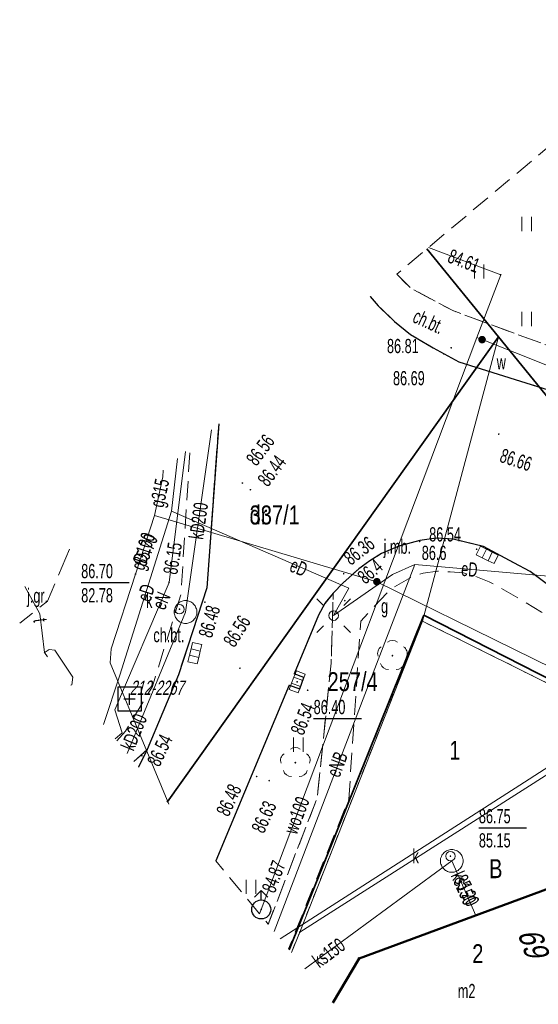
# Model space of a CAD drawing. Header units: metres. Extents: x 7504240 to 7504745, y 5782869 to 5783359.
# Tile 25 of 93: x 7504240 to 7504268, y 5783065 to 5783117. Entities that reach past the tile are written whole.
import ezdxf
from ezdxf.enums import TextEntityAlignment as Align

# ---------------------------------------------------------------- set-up
doc = ezdxf.new("R2010")
doc.units = ezdxf.units.M
doc.header["$MEASUREMENT"] = 0
for name, pattern in [('1.0_0.5', [1.5, 1, -0.5]), ('1.5_0.5', [2, 1.5, -0.5]), ('219-500', [0]), ('egug-500', [1, 0.5, -0.5]), ('l219_500', [0]), ('l32_500', [0])]:
    doc.linetypes.add(name, pattern=pattern)
doc.layers.get('0').update_dxf_attribs({"color": 2, "linetype": 'CONTINUOUS', "lineweight": 5})
for name, color, linetype in [('203-punkt graniczny', 7, 'CONTINUOUS'), ('210-oznaczenie konturu użytku gruntowego', 7, 'CONTINUOUS'), ('211-numer działki ewidencyjnej', 7, 'CONTINUOUS'), ('216-obręb ewidencyjny', 7, 'CONTINUOUS'), ('218-kontur użytku gruntowego', 7, 'CONTINUOUS'), ('219-działka ewidencyjna', 7, 'CONTINUOUS'), ('312-budynek ewidencyjny', 7, 'CONTINUOUS'), ('312-oznaczenie budynku ewidencyjnego-Atr117', 7, 'CONTINUOUS'), ('Adres nieruchomości (na budynku)', 7, 'CONTINUOUS'), ('chodnik', 7, 'CONTINUOUS'), ('chodnik-Atr17', 7, 'CONTINUOUS'), ('drzewo liściaste', 7, 'CONTINUOUS'), ('hydrant', 7, 'CONTINUOUS'), ('jezdnia', 7, 'CONTINUOUS'), ('jezdnia-Atr17', 7, 'CONTINUOUS'), ('komora podziemna', 7, 'CONTINUOUS'), ('kratka ściekowa', 7, 'CONTINUOUS'), ('krawężnik', 7, 'CONTINUOUS'), ('latarnia', 7, 'CONTINUOUS'), ('ogrodzenie trwałe', 7, 'CONTINUOUS'), ('pikieta sztuczna', 7, 'CONTINUOUS'), ('pikieta sztuczna-Atr2', 7, 'CONTINUOUS'), ('przewód elektroenergetyczny podziemny', 7, 'CONTINUOUS'), ('przewód elektroenergetyczny podziemny-Atr1', 7, 'CONTINUOUS'), ('przewód gazowy', 7, 'CONTINUOUS'), ('przewód gazowy-Atr1', 7, 'CONTINUOUS'), ('przewód kanalizacyjny', 7, 'CONTINUOUS'), ('przewód kanalizacyjny-Atr1', 7, 'CONTINUOUS'), ('przewód telekomunikacyjny podziemny', 7, 'CONTINUOUS'), ('przewód telekomunikacyjny podziemny-Atr1', 7, 'CONTINUOUS'), ('przewód wodociągowy', 7, 'CONTINUOUS'), ('przewód wodociągowy-Atr1', 7, 'CONTINUOUS'), ('Punkt budynku', 7, 'CONTINUOUS'), ('rzędna', 7, 'CONTINUOUS'), ('rzędna-Atr2', 7, 'CONTINUOUS'), ('rzędna-Atr3', 7, 'CONTINUOUS'), ('Szczegółowa osnowa geodezyjna pozioma', 7, 'CONTINUOUS'), ('Szczegółowa osnowa geodezyjna pozioma-Atr103', 7, 'CONTINUOUS'), ('trawnik', 7, 'CONTINUOUS'), ('właz do komory lub kanału - okrągły', 7, 'CONTINUOUS'), ('właz do komory lub kanału - okrągły-Atr17', 7, 'CONTINUOUS'), ('zasuwa lub zawór', 7, 'CONTINUOUS'), ('zasuwa lub zawór-Atr17', 7, 'CONTINUOUS')]:
    doc.layers.add(name, color=color, linetype=linetype)
doc.styles.get("Standard").update_dxf_attribs({"font": 'Working1250', "width": 0.75})
doc.linetypes.add('902-500', pattern='A,3.75,0,[1,ksztalty.shx,S=0.5,R=0,X=0,Y=0],3.75', length=7.5)

# ---------------------------------------------------------------- blocks, each defined once
blk = doc.blocks.new('PW01')
at = {"linetype": 'Continuous', "lineweight": 13}
h = blk.add_hatch(color=0, dxfattribs=at)
edge = h.paths.add_edge_path()
edge.add_arc((0, 0), 0.045, 0, 360)
blk = doc.blocks.new('US22')
at = {"color": 0, "linetype": 'Continuous', "lineweight": 13}
blk.add_circle((0, 0), 0.25, dxfattribs=at)
blk = doc.blocks.new('US05')
at = {"color": 0, "linetype": 'Continuous', "lineweight": 13}
for p, q in [((-0.525, -0.25), (-0.525, 0.25)), ((-0.525, 0.25), (-0.175, 0.25)), ((-0.175, -0.25), (-0.175, 0.25)), ((-0.175, 0.25), (0.175, 0.25)), ((0.175, -0.25), (0.175, 0.25)), ((0.175, 0.25), (0.525, 0.25)), ((0.525, -0.25), (0.525, 0.25)), ((-0.525, -0.25), (-0.175, -0.25)), ((-0.175, -0.25), (0.175, -0.25)), ((0.175, -0.25), (0.525, -0.25))]:
    blk.add_line(p, q, dxfattribs=at)
blk = doc.blocks.new('SUWH')
at = {"color": 0, "linetype": 'Continuous'}
for p in [(-0.354, 0.646), (0, 0.5), (0.354, 0.646)]:
    blk.add_line(p, (0, 1), dxfattribs=at)
blk.add_circle((0, 0), 0.5, dxfattribs=at)
blk = doc.blocks.new('OP021')
at = {"linetype": 'Continuous', "lineweight": 13}
h = blk.add_hatch(color=0, dxfattribs=at)
edge = h.paths.add_edge_path()
edge.add_arc((0, 0), 0.05, 0, 360)
at = {"color": 0, "linetype": 'Continuous', "lineweight": 13}
for centre, start, end in [((0, 0.4), 49.272, 130.728), ((-0.38, 0.124), 121.308, 202.548), ((0.38, 0.124), 337.452, 58.692), ((-0.235, -0.324), 193.221, 274.871), ((0.235, -0.324), 265.129, 346.779)]:
    blk.add_arc(centre, 0.4, start, end, dxfattribs=at)
blk = doc.blocks.new('SM01')
at = {"color": 0, "linetype": 'Continuous', "lineweight": 13}
for p, q in [((-0.53, 0.531), (-0.883, 0.884)), ((0.531, 0.531), (0.884, 0.884)), ((-0.53, -0.53), (-0.883, -0.883)), ((0.531, -0.53), (0.884, -0.883))]:
    blk.add_line(p, q, dxfattribs=at)
blk.add_circle((0, 0), 0.25, dxfattribs=at)
blk = doc.blocks.new('US25')
at = {"linetype": 'Continuous', "lineweight": 0}
h = blk.add_hatch(color=0, dxfattribs=at)
edge = h.paths.add_edge_path()
edge.add_arc((0, 0), 0.2, 0, 360)
blk = doc.blocks.new('TU04')
at = {"color": 0, "linetype": 'Continuous', "lineweight": 13}
for p, q in [((0, 0), (0, 0.75)), ((0.5, 0), (0.5, 0.75))]:
    blk.add_line(p, q, dxfattribs=at)
blk = doc.blocks.new('203')
at = {"linetype": 'Continuous', "lineweight": 0}
h = blk.add_hatch(color=0, dxfattribs=at)
edge = h.paths.add_edge_path()
edge.add_arc((0, 0), 0.045, 0, 360)
blk = doc.blocks.new('PUNKTBUD')
at = {"color": 0}
blk.add_circle((0, 0), 0.045, dxfattribs=at)
blk = doc.blocks.new('OSSP')
at = {"color": 0}
for p, q in [((-0.626, 0.625), (-0.626, -0.625)), ((-0.626, 0.625), (-0.626, -0.625)), ((0.624, 0.625), (-0.626, 0.625)), ((0.624, 0.625), (-0.626, 0.625)), ((0.624, -0.625), (0.624, 0.625)), ((0.624, -0.625), (0.624, 0.625)), ((0.3, 0), (-0.3, 0)), ((0.3, 0), (-0.3, 0)), ((0, -0.3), (0, 0.3)), ((0, -0.3), (0, 0.3)), ((-0.626, -0.625), (0.624, -0.625)), ((-0.626, -0.625), (0.624, -0.625))]:
    blk.add_line(p, q, dxfattribs=at)

msp = doc.modelspace()

# ---------------------------------------------------------------- linework, layer by layer
at = {"layer": '216-obręb ewidencyjny', "color": 7, "linetype": 'l32_500', "lineweight": 35, "flags": 128}
for points in [[(7504265.67, 5783100.07), (7504261.899, 5783104.704)], [(7504265.67, 5783100.07), (7504248.205, 5783075.543)], [(7504275.74, 5783087.7), (7504265.67, 5783100.07)]]:
    msp.add_lwpolyline(points, dxfattribs=at)
at = {"layer": '218-kontur użytku gruntowego', "color": 3, "linetype": 'egug-500', "lineweight": 18, "flags": 128}
for points in [[(7504261.899, 5783104.704), (7504265.67, 5783100.07)], [(7504248.205, 5783075.543), (7504265.67, 5783100.07)], [(7504265.67, 5783100.07), (7504275.74, 5783087.7)], [(7504255.19, 5783068.68), (7504261.66, 5783085.08)], [(7504261.66, 5783085.08), (7504272.5, 5783079.71)], [(7504254.752, 5783067.613), (7504255.19, 5783068.68)]]:
    msp.add_lwpolyline(points, dxfattribs=at)
at = {"layer": '219-działka ewidencyjna', "color": 7, "linetype": 'l219_500', "lineweight": 18, "flags": 128}
for points in [[(7504265.67, 5783100.07), (7504261.899, 5783104.704)], [(7504265.67, 5783100.07), (7504248.205, 5783075.543)], [(7504275.74, 5783087.7), (7504265.67, 5783100.07)]]:
    msp.add_lwpolyline(points, dxfattribs=at)
at = {"layer": '219-działka ewidencyjna', "color": 7, "linetype": '219-500', "lineweight": 18, "flags": 128}
for points in [[(7504261.899, 5783104.704), (7504265.67, 5783100.07)], [(7504248.205, 5783075.543), (7504265.67, 5783100.07)], [(7504265.67, 5783100.07), (7504261.66, 5783085.08)], [(7504265.67, 5783100.07), (7504275.74, 5783087.7)], [(7504255.19, 5783068.68), (7504261.66, 5783085.08)], [(7504272.5, 5783079.71), (7504261.66, 5783085.08)], [(7504255.19, 5783068.68), (7504272.5, 5783079.71)], [(7504255.19, 5783068.68), (7504254.752, 5783067.613)]]:
    msp.add_lwpolyline(points, dxfattribs=at)
at = {"layer": '312-budynek ewidencyjny', "color": 7, "linetype": 'Continuous', "lineweight": 50, "flags": 128}
for points in [[(7504268.36, 5783071), (7504258.33, 5783067.3)], [(7504258.33, 5783067.3), (7504256.946, 5783064.955)]]:
    msp.add_lwpolyline(points, dxfattribs=at)
at = {"layer": 'chodnik', "color": 7, "linetype": '1.0_0.5', "lineweight": 18, "flags": 128}
for points in [[(7504260.31, 5783103.37), (7504261.05, 5783102.63), (7504263.26, 5783101.45), (7504269.82, 5783099.04), (7504272.59, 5783099.32), (7504274.23, 5783101.26), (7504274.5, 5783101.56), (7504275.89, 5783104.31), (7504276.66, 5783105.71), (7504276.87, 5783106.25), (7504275.53, 5783107.11), (7504274.18, 5783107.99), (7504281.76, 5783112.74), (7504282.92, 5783111.06)], [(7504282.92, 5783111.06), (7504282.13, 5783110.28), (7504277.84, 5783106.22), (7504277.42, 5783105.45), (7504277.28, 5783105.04), (7504275.72, 5783099.88), (7504274.89, 5783097.18), (7504274.7, 5783096.77), (7504274.19, 5783096.13), (7504273.4, 5783095.77), (7504273.07, 5783095.78), (7504271.27, 5783096.34), (7504263.58, 5783098.75), (7504262.23, 5783099.48), (7504261.03, 5783100.2), (7504260.19, 5783100.87), (7504259.32, 5783101.71), (7504258.91, 5783102.195)], [(7504250.919, 5783095.488), (7504250.3, 5783086.83), (7504248.79, 5783082.25), (7504247.15, 5783078.31), (7504246.446, 5783077.674)], [(7504245.544, 5783078.768), (7504246, 5783079.28), (7504247.42, 5783081.64), (7504248.93, 5783086.48), (7504249.41, 5783094.222)], [(7504253.528, 5783069.096), (7504256.11, 5783075.75), (7504256.85, 5783082.87), (7504256.96, 5783086.56), (7504257.46, 5783087.08), (7504258.31, 5783087.84), (7504258.89, 5783088.26), (7504259.51, 5783088.65), (7504260.42, 5783089.03), (7504261.52, 5783089.34), (7504262.39, 5783089.46), (7504263.28, 5783089.41), (7504264.89, 5783089.01), (7504266.48, 5783088.16), (7504267.35, 5783087.7), (7504269.08, 5783086.4), (7504270.85, 5783085.15), (7504272.03, 5783083.99), (7504273.59, 5783081.67), (7504274.5, 5783079.66), (7504272.68, 5783079.94)], [(7504272.68, 5783079.94), (7504272.19, 5783081.39), (7504271.42, 5783082.61), (7504270.57, 5783083.56), (7504269.95, 5783084.04), (7504269.38, 5783084.5), (7504267.95, 5783085.56), (7504266.77, 5783086.26), (7504265.96, 5783086.73), (7504265.18, 5783087.16), (7504264.48, 5783087.43), (7504263.83, 5783087.62), (7504263.13, 5783087.68), (7504262.45, 5783087.72), (7504261.7, 5783087.61), (7504261.13, 5783087.43), (7504259.96, 5783086.75), (7504258.41, 5783085.08), (7504257.78, 5783075.69), (7504254.596, 5783067.802)], [(7504246.446, 5783077.674), (7504247.15, 5783078.31), (7504246.69, 5783077.379)]]:
    msp.add_lwpolyline(points, dxfattribs=at)
at = {"layer": 'jezdnia', "color": 7, "linetype": '1.5_0.5', "lineweight": 18, "flags": 128}
for points in [[(7504258.91, 5783102.195), (7504259.32, 5783101.71), (7504260.19, 5783100.87), (7504261.03, 5783100.2), (7504262.23, 5783099.48), (7504263.58, 5783098.75), (7504271.27, 5783096.34), (7504273.07, 5783095.78), (7504273.4, 5783095.77), (7504279.31, 5783093.59), (7504279.17, 5783092.79), (7504278.85, 5783090.82), (7504278.64, 5783087.72), (7504278.81, 5783086.08), (7504282.18, 5783066.33), (7504283.44, 5783058.97), (7504284.42, 5783053.22), (7504284.91, 5783049.94), (7504285.49, 5783046.49), (7504285.84, 5783044.92), (7504286.31, 5783043.45), (7504286.85, 5783042.21), (7504287.36, 5783041.25), (7504289.58, 5783038.5), (7504293.54, 5783034.48), (7504295.7, 5783032.45), (7504300.71, 5783028.28), (7504305.95, 5783024.59), (7504308.28, 5783023.17), (7504310.62, 5783021.96), (7504313.43, 5783020.91), (7504340.95, 5783013.8), (7504343.87, 5783015), (7504366.83, 5783009.82), (7504368.46, 5783007.35), (7504380.09, 5783004.41), (7504392.58, 5783000.89), (7504409.71, 5782996.44), (7504418.79, 5782994.61), (7504427.67, 5782993.29), (7504438.12, 5782992.39), (7504446.48, 5782991.94), (7504453.86, 5782991.9), (7504457.37, 5782992.02), (7504461.74, 5782992.36), (7504466.89, 5782992.96), (7504475.17, 5782994.75), (7504481.39, 5782996.44), (7504489.89, 5782999.25), (7504498.82, 5783002.54), (7504509.98, 5783007.34), (7504522.54, 5783013.35), (7504529.26, 5783016.68), (7504538.28, 5783021.08), (7504546.06, 5783024.95), (7504563.03, 5783033.15), (7504576.07, 5783039.52), (7504582.27, 5783042.49), (7504590.59, 5783046.56), (7504598.34, 5783050.34), (7504604.14, 5783053.16), (7504612.18, 5783057.1), (7504619.41, 5783060.65), (7504623.25, 5783062.68), (7504628.55, 5783065.83), (7504632.69, 5783068.5), (7504637.19, 5783071.66), (7504640.42, 5783074.18), (7504646.93, 5783079.7), (7504651.35, 5783083.5), (7504656.24, 5783087.72), (7504659.96, 5783091.18), (7504663.58, 5783094.96), (7504668.61, 5783100.21), (7504672.24, 5783104.28), (7504673.98, 5783106.47), (7504676.16, 5783109.22), (7504677.92, 5783111.69), (7504683.21, 5783119.6), (7504692.97, 5783134.06), (7504697.28, 5783140.66), (7504703.94, 5783137.76), (7504702.01, 5783134.84), (7504700.11, 5783131.95), (7504682.52, 5783107.61), (7504681.53, 5783107.36), (7504680.83, 5783106.66), (7504679.47, 5783104.87), (7504671.52, 5783096.13), (7504667.4, 5783091.62), (7504665.49, 5783089.55), (7504663.61, 5783087.67), (7504662.46, 5783086.44), (7504660.96, 5783085.08), (7504658.9, 5783083.2), (7504656.05, 5783080.53), (7504654.45, 5783079), (7504652.94, 5783077.72), (7504651.64, 5783076.47), (7504650.36, 5783075.37), (7504648.75, 5783073.98), (7504646.46, 5783072.13), (7504645.81, 5783071.59), (7504644.26, 5783070.33), (7504641.19, 5783067.95), (7504637.74, 5783065.38), (7504634.35, 5783062.98), (7504630.46, 5783060.56), (7504628.13, 5783059.2), (7504623.19, 5783056.57), (7504609.99, 5783050.25), (7504604.6, 5783047.61), (7504591.25, 5783041.21), (7504585.49, 5783038.44), (7504574.11, 5783032.73), (7504572.98, 5783032.14), (7504571.83, 5783031.12), (7504570.86, 5783029.98), (7504570.06, 5783028.28), (7504569.86, 5783026.77), (7504569.7, 5783024.89), (7504570.78, 5783021.85), (7504573.24, 5783017.15), (7504573.89, 5783016.17), (7504582.776, 5783007.938)], [(7504246.69, 5783077.379), (7504247.15, 5783078.31), (7504248.79, 5783082.25), (7504250.3, 5783086.83), (7504250.919, 5783095.488)], [(7504577.831, 5783003.782), (7504558.98, 5783020.81), (7504558.19, 5783021.34), (7504557.01, 5783021.88), (7504555.95, 5783022.12), (7504554.68, 5783022.21), (7504552.44, 5783021.93), (7504550.87, 5783021.47), (7504550.03, 5783021.13), (7504542.66, 5783017.53), (7504537.48, 5783015.03), (7504523.13, 5783008.03), (7504517.19, 5783005.17), (7504514.08, 5783003.77), (7504502.02, 5782998.51), (7504488.87, 5782993.68), (7504484.23, 5782992.16), (7504480.8, 5782991.1), (7504476.85, 5782990.02), (7504473.94, 5782989.24), (7504470.36, 5782988.44), (7504467.43, 5782987.96), (7504464.96, 5782987.62), (7504462.36, 5782987.31), (7504458.59, 5782987.02), (7504449.03, 5782986.88), (7504442.13, 5782987.04), (7504437.74, 5782987.41), (7504430.56, 5782987.86), (7504427.73, 5782988.13), (7504424.96, 5782988.52), (7504413.65, 5782990.36), (7504405.37, 5782992.35), (7504396.6, 5782994.48), (7504380.09, 5782998.65), (7504378.7, 5782997.69), (7504375.03, 5782998.38), (7504374.88, 5783000.07), (7504368.43, 5783001.67), (7504353.45, 5783005.46), (7504353.03, 5783003.8), (7504350.27, 5783004.56), (7504350.7, 5783006.22), (7504338.73, 5783009.18), (7504327.02, 5783012.16), (7504317.39, 5783014.53), (7504311.06, 5783016.11), (7504310.08, 5783016.41), (7504309.45, 5783016.6), (7504308.89, 5783016.86), (7504307.34, 5783017.55), (7504306.48, 5783018.06), (7504305, 5783018.95), (7504300.2, 5783022.51), (7504296.41, 5783025.45), (7504290.27, 5783030.5), (7504289.3, 5783031.28), (7504288.43, 5783032.11), (7504287.13, 5783033.44), (7504286.42, 5783034.2), (7504285.74, 5783034.91), (7504285.14, 5783035.65), (7504284.47, 5783036.52), (7504283.9, 5783037.33), (7504282.84, 5783038.99), (7504282.4, 5783039.77), (7504281.96, 5783040.59), (7504281.75, 5783041.13), (7504281.47, 5783041.8), (7504281.28, 5783042.41), (7504281.2, 5783042.89), (7504280.37, 5783047.58), (7504276.97, 5783066.63), (7504274.5, 5783079.66), (7504273.59, 5783081.67), (7504272.03, 5783083.99), (7504270.85, 5783085.15), (7504269.08, 5783086.4), (7504267.35, 5783087.7), (7504266.48, 5783088.16), (7504264.89, 5783089.01), (7504263.28, 5783089.41), (7504262.39, 5783089.46), (7504261.52, 5783089.34), (7504260.42, 5783089.03), (7504259.51, 5783088.65), (7504258.89, 5783088.26), (7504258.31, 5783087.84), (7504257.46, 5783087.08), (7504256.96, 5783086.56), (7504256.52, 5783086.01), (7504256.18, 5783085.39), (7504254.9, 5783082.31), (7504255.4, 5783082.11), (7504255.2, 5783081.51), (7504254.64, 5783081.7), (7504250.768, 5783072.44)], [(7504243.049, 5783088.883), (7504241.89, 5783086.14), (7504240.423, 5783084.97)]]:
    msp.add_lwpolyline(points, dxfattribs=at)
at = {"layer": 'komora podziemna', "color": 34, "linetype": 'Continuous', "lineweight": 18, "flags": 128}
for points in [[(7504249.77, 5783085.56), (7504249.77, 5783085.5), (7504249.76, 5783085.44), (7504249.74, 5783085.39), (7504249.72, 5783085.33), (7504249.7, 5783085.28), (7504249.67, 5783085.23), (7504249.63, 5783085.18), (7504249.59, 5783085.14), (7504249.55, 5783085.1), (7504249.5, 5783085.06), (7504249.45, 5783085.03), (7504249.4, 5783085.01), (7504249.34, 5783084.99), (7504249.29, 5783084.97), (7504249.23, 5783084.96), (7504249.17, 5783084.96), (7504249.11, 5783084.96), (7504249.05, 5783084.97), (7504249, 5783084.99), (7504248.94, 5783085.01), (7504248.89, 5783085.03), (7504248.84, 5783085.06), (7504248.79, 5783085.1), (7504248.75, 5783085.14), (7504248.71, 5783085.18), (7504248.67, 5783085.23), (7504248.64, 5783085.28), (7504248.62, 5783085.33), (7504248.6, 5783085.39), (7504248.58, 5783085.44), (7504248.57, 5783085.5), (7504248.57, 5783085.56), (7504248.57, 5783085.62), (7504248.58, 5783085.68), (7504248.6, 5783085.73), (7504248.62, 5783085.79), (7504248.64, 5783085.84), (7504248.67, 5783085.89), (7504248.71, 5783085.94), (7504248.75, 5783085.98), (7504248.79, 5783086.02), (7504248.84, 5783086.06), (7504248.89, 5783086.09), (7504248.94, 5783086.11), (7504249, 5783086.13), (7504249.05, 5783086.15), (7504249.11, 5783086.16), (7504249.17, 5783086.16), (7504249.23, 5783086.16), (7504249.29, 5783086.15), (7504249.34, 5783086.13), (7504249.4, 5783086.11), (7504249.45, 5783086.09), (7504249.5, 5783086.06), (7504249.55, 5783086.02), (7504249.59, 5783085.98), (7504249.63, 5783085.94), (7504249.67, 5783085.89), (7504249.7, 5783085.84), (7504249.72, 5783085.79), (7504249.74, 5783085.73), (7504249.76, 5783085.68), (7504249.77, 5783085.62)], [(7504263.81, 5783072.44), (7504263.81, 5783072.38), (7504263.8, 5783072.32), (7504263.78, 5783072.27), (7504263.76, 5783072.21), (7504263.74, 5783072.16), (7504263.71, 5783072.11), (7504263.67, 5783072.06), (7504263.63, 5783072.02), (7504263.59, 5783071.98), (7504263.54, 5783071.94), (7504263.49, 5783071.91), (7504263.44, 5783071.89), (7504263.38, 5783071.87), (7504263.33, 5783071.85), (7504263.27, 5783071.84), (7504263.21, 5783071.84), (7504263.15, 5783071.84), (7504263.09, 5783071.85), (7504263.04, 5783071.87), (7504262.98, 5783071.89), (7504262.93, 5783071.91), (7504262.88, 5783071.94), (7504262.83, 5783071.98), (7504262.79, 5783072.02), (7504262.75, 5783072.06), (7504262.71, 5783072.11), (7504262.68, 5783072.16), (7504262.66, 5783072.21), (7504262.64, 5783072.27), (7504262.62, 5783072.32), (7504262.61, 5783072.38), (7504262.61, 5783072.44), (7504262.61, 5783072.5), (7504262.62, 5783072.56), (7504262.64, 5783072.61), (7504262.66, 5783072.67), (7504262.68, 5783072.72), (7504262.71, 5783072.77), (7504262.75, 5783072.82), (7504262.79, 5783072.86), (7504262.83, 5783072.9), (7504262.88, 5783072.94), (7504262.93, 5783072.97), (7504262.98, 5783072.99), (7504263.04, 5783073.01), (7504263.09, 5783073.03), (7504263.15, 5783073.04), (7504263.21, 5783073.04), (7504263.27, 5783073.04), (7504263.33, 5783073.03), (7504263.38, 5783073.01), (7504263.44, 5783072.99), (7504263.49, 5783072.97), (7504263.54, 5783072.94), (7504263.59, 5783072.9), (7504263.63, 5783072.86), (7504263.67, 5783072.82), (7504263.71, 5783072.77), (7504263.74, 5783072.72), (7504263.76, 5783072.67), (7504263.78, 5783072.61), (7504263.8, 5783072.56), (7504263.81, 5783072.5)]]:
    msp.add_lwpolyline(points, close=True, dxfattribs=at)
at = {"layer": 'komora podziemna', "color": 30, "linetype": 'Continuous', "lineweight": 18, "flags": 128}
for points in [[(7504241.708, 5783083.414), (7504241.98, 5783083.59), (7504242.27, 5783083.55)], [(7504242.27, 5783083.55), (7504243.23, 5783082.13), (7504243.17, 5783081.73), (7504243.123, 5783081.701)]]:
    msp.add_lwpolyline(points, dxfattribs=at)
at = {"layer": 'krawężnik', "color": 7, "linetype": 'Continuous', "lineweight": 25, "flags": 128}
for points in [[(7504258.91, 5783102.195), (7504259.32, 5783101.71), (7504260.19, 5783100.87), (7504261.03, 5783100.2), (7504262.23, 5783099.48), (7504263.58, 5783098.75), (7504271.27, 5783096.34), (7504273.07, 5783095.78), (7504273.4, 5783095.77)], [(7504250.919, 5783095.488), (7504250.3, 5783086.83), (7504248.79, 5783082.25), (7504247.15, 5783078.31), (7504246.69, 5783077.379)], [(7504280.37, 5783047.58), (7504276.97, 5783066.63), (7504274.5, 5783079.66), (7504273.59, 5783081.67), (7504272.03, 5783083.99), (7504270.85, 5783085.15), (7504269.08, 5783086.4), (7504267.35, 5783087.7), (7504266.48, 5783088.16), (7504264.89, 5783089.01), (7504263.28, 5783089.41), (7504262.39, 5783089.46), (7504261.52, 5783089.34), (7504260.42, 5783089.03), (7504259.51, 5783088.65), (7504258.89, 5783088.26), (7504258.31, 5783087.84), (7504257.46, 5783087.08), (7504256.96, 5783086.56), (7504256.52, 5783086.01), (7504256.18, 5783085.39)], [(7504256.18, 5783085.39), (7504254.9, 5783082.31)], [(7504254.64, 5783081.7), (7504255.2, 5783081.51), (7504255.4, 5783082.11), (7504254.9, 5783082.31)], [(7504254.64, 5783081.7), (7504250.768, 5783072.44)]]:
    msp.add_lwpolyline(points, dxfattribs=at)
at = {"layer": 'ogrodzenie trwałe', "color": 7, "linetype": '902-500', "lineweight": 35, "flags": 128}
for points in [[(7504254.638, 5783067.752), (7504261.74, 5783085.39)], [(7504273.29, 5783077.88), (7504272.94, 5783079.68), (7504261.74, 5783085.39)]]:
    msp.add_lwpolyline(points, dxfattribs=at)
at = {"layer": 'przewód elektroenergetyczny podziemny', "color": 1, "linetype": 'Continuous', "lineweight": 18, "flags": 128}
for points in [[(7504245.461, 5783078.868), (7504245.82, 5783079.2), (7504245.44, 5783080.4), (7504248.3, 5783087.12), (7504249.168, 5783094.019)], [(7504244.836, 5783079.625), (7504245.71, 5783082.23), (7504248.43, 5783090.87), (7504248.739, 5783093.659)], [(7504256.98, 5783085.37), (7504257.78, 5783086.81), (7504248.43, 5783090.87)], [(7504253.839, 5783068.719), (7504258.63, 5783081.22), (7504261.27, 5783088.07)], [(7504270.39, 5783084.49), (7504268.7, 5783087.41), (7504261.27, 5783088.07), (7504260.08, 5783087.54), (7504256.98, 5783085.37)]]:
    msp.add_lwpolyline(points, dxfattribs=at)
at = {"layer": 'przewód gazowy', "color": 52, "linetype": 'Continuous', "lineweight": 18, "flags": 128}
for points in [[(7504247.994, 5783093.033), (7504247.98, 5783092.69), (7504247.54, 5783090.65)], [(7504248.296, 5783075.434), (7504245.2, 5783082.89), (7504245.25, 5783083.62), (7504246.53, 5783087.56), (7504247.54, 5783090.65), (7504259.26, 5783087.16)], [(7504275.92, 5783070.2), (7504273.7, 5783080.05), (7504259.26, 5783087.16)]]:
    msp.add_lwpolyline(points, dxfattribs=at)
at = {"layer": 'przewód kanalizacyjny', "color": 34, "linetype": 'Continuous', "lineweight": 18, "flags": 128}
for points in [[(7504249.17, 5783085.56), (7504250.545, 5783095.174)], [(7504295.93, 5783095.19), (7504266.8, 5783076.44), (7504254.164, 5783068.325)], [(7504246.094, 5783078.101), (7504249.17, 5783085.56)], [(7504263.21, 5783072.44), (7504255.466, 5783066.749)], [(7504264.48, 5783069.57), (7504263.21, 5783072.44)]]:
    msp.add_lwpolyline(points, dxfattribs=at)
at = {"layer": 'przewód telekomunikacyjny podziemny', "color": 30, "linetype": 'Continuous', "lineweight": 18, "flags": 128}
msp.add_lwpolyline([(7504241.888, 5783083.196), (7504241.74, 5783083.43), (7504241.48, 5783085.47), (7504240.699, 5783086.91)], dxfattribs=at)
at = {"layer": 'przewód wodociągowy', "color": 5, "linetype": 'Continuous', "lineweight": 18, "flags": 128}
for points in [[(7504253.072, 5783069.648), (7504253.16, 5783069.88), (7504264.53, 5783100.03), (7504265.79, 5783103.34), (7504261.986, 5783104.777)], [(7504264.53, 5783100.03), (7504264.81, 5783099.92), (7504278.59, 5783094.45), (7504278.57, 5783094), (7504278.1, 5783084.88), (7504286.23, 5783040.25), (7504287.3, 5783039.19), (7504287.51, 5783038.98), (7504293.48, 5783033.06), (7504307.98, 5783022), (7504317.4, 5783018.66), (7504327.14, 5783016.08), (7504327.63, 5783015.96), (7504330.31, 5783015.31), (7504332.31, 5783014.82), (7504347.98, 5783010.97), (7504376.93, 5783003.63), (7504377.4, 5783003.51)]]:
    msp.add_lwpolyline(points, dxfattribs=at)
at = {"layer": 'rzędna-Atr2', "color": 7, "flags": 128}
for points in [[(7504243.667, 5783087.112), (7504246.204, 5783087.112)], [(7504255.926, 5783079.944), (7504258.458, 5783079.944)], [(7504264.64, 5783074.19), (7504267.145, 5783074.19)]]:
    msp.add_lwpolyline(points, dxfattribs=at)
at = {"layer": 'trawnik', "color": 7, "linetype": '1.0_0.5', "lineweight": 18, "flags": 128}
for points in [[(7504274.18, 5783107.99), (7504275.53, 5783107.11), (7504276.87, 5783106.25), (7504276.66, 5783105.71), (7504275.89, 5783104.31), (7504274.5, 5783101.56), (7504274.23, 5783101.26), (7504272.59, 5783099.32), (7504269.82, 5783099.04), (7504263.26, 5783101.45), (7504261.05, 5783102.63), (7504260.31, 5783103.37), (7504269.66, 5783111.22)], [(7504256.85, 5783082.87), (7504256.11, 5783075.75), (7504253.53, 5783069.1), (7504250.77, 5783072.44), (7504254.64, 5783081.7), (7504255.2, 5783081.51), (7504255.4, 5783082.11), (7504254.9, 5783082.31), (7504256.18, 5783085.39), (7504256.52, 5783086.01), (7504256.96, 5783086.56)]]:
    msp.add_lwpolyline(points, close=True, dxfattribs=at)

# ---------------------------------------------------------------- block references
at = {"layer": '203-punkt graniczny', "color": 7, "linetype": 'Continuous', "lineweight": 18}
for p in [(7504265.67, 5783100.07), (7504261.66, 5783085.08), (7504255.19, 5783068.68)]:
    msp.add_blockref('203', p, dxfattribs=at)
at = {"layer": 'drzewo liściaste', "color": 94, "linetype": 'Continuous', "lineweight": 18}
for p in [(7504260.08, 5783083.26), (7504254.96, 5783077.62)]:
    msp.add_blockref('OP021', p, dxfattribs=at)
at = {"layer": 'hydrant', "color": 5, "linetype": 'Continuous', "lineweight": 18}
msp.add_blockref('SUWH', (7504253.16, 5783069.88), dxfattribs=at)
at = {"layer": 'kratka ściekowa', "color": 34, "linetype": 'Continuous', "lineweight": 18}
for p, rotation in [((7504265.08, 5783088.57), 333.432), ((7504249.66, 5783083.39), 76.462), ((7504255.06, 5783081.88), 69.099)]:
    msp.add_blockref('US05', p, dxfattribs=dict(at, rotation=rotation))
at = {"layer": 'latarnia', "color": 7, "linetype": 'Continuous', "lineweight": 18}
msp.add_blockref('SM01', (7504256.98, 5783085.37), dxfattribs=at)
at = {"layer": 'pikieta sztuczna', "color": 7, "linetype": 'Continuous', "lineweight": 13}
for p in [(7504263.18, 5783099.49), (7504262.79, 5783099.17), (7504265.69, 5783094.94), (7504252.17, 5783092.36), (7504252.59, 5783092.01), (7504261.52, 5783089.28), (7504264.52, 5783088.87), (7504257.51, 5783087.58), (7504250.19, 5783086.08), (7504257.57, 5783086.16), (7504252.04, 5783082.6), (7504255.61, 5783081.44), (7504246.87, 5783077.98), (7504252.92, 5783076.89), (7504253.58, 5783076.67)]:
    msp.add_blockref('PW01', p, dxfattribs=at)
at = {"layer": 'Punkt budynku', "color": 5, "linetype": 'Continuous', "lineweight": 18}
msp.add_blockref('PUNKTBUD', (7504258.33, 5783067.3), dxfattribs=at)
at = {"layer": 'rzędna', "color": 5, "linetype": 'Continuous', "lineweight": 18}
for p in [(7504265.79, 5783103.34), (7504253.16, 5783069.88)]:
    msp.add_blockref('PW01', p, dxfattribs=at)
at = {"layer": 'rzędna', "color": 52, "linetype": 'Continuous', "lineweight": 18}
msp.add_blockref('PW01', (7504246.53, 5783087.56), dxfattribs=at)
at = {"layer": 'rzędna', "color": 1, "linetype": 'Continuous', "lineweight": 18}
msp.add_blockref('PW01', (7504248.3, 5783087.12), dxfattribs=at)
at = {"layer": 'rzędna', "color": 34, "linetype": 'Continuous', "lineweight": 18}
for p in [(7504248.85, 5783085.71), (7504263.14, 5783072.69), (7504264.48, 5783069.57)]:
    msp.add_blockref('PW01', p, dxfattribs=at)
at = {"layer": 'rzędna', "color": 34, "linetype": 'Continuous', "lineweight": 18, "rotation": 69.099}
msp.add_blockref('PW01', (7504255.06, 5783081.88), dxfattribs=at)
at = {"layer": 'Szczegółowa osnowa geodezyjna pozioma', "color": 7, "linetype": 'Continuous', "lineweight": 18}
msp.add_blockref('OSSP', (7504246.22, 5783080.97), dxfattribs=at)
at = {"layer": 'trawnik', "color": 7, "linetype": 'Continuous', "lineweight": 18}
for p in [(7504266.909, 5783105.639), (7504264.409, 5783103.139), (7504266.909, 5783100.639), (7504254.869, 5783078.199), (7504252.369, 5783070.699)]:
    msp.add_blockref('TU04', p, dxfattribs=at)
at = {"layer": 'właz do komory lub kanału - okrągły', "color": 7, "linetype": 'Continuous', "lineweight": 18}
for p in [(7504248.85, 5783085.71), (7504263.14, 5783072.69)]:
    msp.add_blockref('US22', p, dxfattribs=at)
at = {"layer": 'zasuwa lub zawór', "color": 5, "linetype": 'Continuous', "lineweight": 18}
msp.add_blockref('US25', (7504264.81, 5783099.92), dxfattribs=at)
at = {"layer": 'zasuwa lub zawór', "color": 52, "linetype": 'Continuous', "lineweight": 18, "rotation": 71.13700000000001}
msp.add_blockref('US25', (7504259.26, 5783087.16), dxfattribs=at)

# ---------------------------------------------------------------- texts
at = {"layer": '210-oznaczenie konturu użytku gruntowego', "color": 3, "linetype": 'Continuous', "lineweight": 18, "width": 0.79}
for s, p in [('dr', (7504252.55, 5783090.18)), ('B', (7504265.18, 5783071.53))]:
    msp.add_text(s, height=1, dxfattribs=at).set_placement(p)
at = {"layer": '211-numer działki ewidencyjnej', "color": 7, "linetype": 'Continuous', "lineweight": 18, "width": 0.79}
for s, p in [('337/1', (7504252.55, 5783090.18)), ('257/4', (7504256.66, 5783081.39)), ('1', (7504263.08, 5783077.77)), ('2', (7504264.29, 5783067.05))]:
    msp.add_text(s, height=1, dxfattribs=at).set_placement(p)
at = {"layer": '312-oznaczenie budynku ewidencyjnego-Atr117', "color": 7, "width": 0.667}
msp.add_text('m2', height=0.75, dxfattribs=at).set_placement((7504263.53, 5783064.98), align=Align.BOTTOM_LEFT)
at = {"layer": 'Adres nieruchomości (na budynku)', "color": 7, "linetype": 'Continuous', "lineweight": 25, "oblique": 15, "width": 0.79}
msp.add_text('69', height=1.25, rotation=109.292, dxfattribs=at).set_placement((7504267.61, 5783067.83), align=Align.MIDDLE_CENTER)
at = {"layer": 'chodnik-Atr17', "color": 7, "width": 0.667}
msp.add_text('ch.bt.', height=0.75, rotation=335.5, dxfattribs=at).set_placement((7504261.985, 5783100.873), align=Align.MIDDLE_CENTER)
msp.add_text('ch.bt.', height=0.75, rotation=335.5, dxfattribs=at).set_placement((7504261.985, 5783100.873), align=Align.MIDDLE_CENTER)
msp.add_text('ch.bt.', height=0.75, dxfattribs=at).set_placement((7504248.292, 5783084.343), align=Align.MIDDLE_CENTER)
msp.add_text('ch.bt.', height=0.75, dxfattribs=at).set_placement((7504248.292, 5783084.343), align=Align.MIDDLE_CENTER)
at = {"layer": 'jezdnia-Atr17', "color": 7, "width": 0.667}
for s, p in [('j.mb.', (7504260.337, 5783089.007)), ('j.mb.', (7504260.337, 5783089.007)), ('j.mb.', (7504260.337, 5783089.007)), ('j.gr.', (7504241.368, 5783086.422))]:
    msp.add_text(s, height=0.75, dxfattribs=at).set_placement(p, align=Align.MIDDLE_CENTER)
at = {"layer": 'pikieta sztuczna-Atr2', "color": 7, "width": 0.667}
for s, p in [('86.81', (7504259.793, 5783099.208)), ('86.69', (7504260.11, 5783097.514)), ('86.54', (7504262.02, 5783089.28)), ('86.6', (7504261.628, 5783088.305))]:
    msp.add_text(s, height=0.75, dxfattribs=at).set_placement(p)
for s, rotation, p in [('86.56', 53.317, (7504252.912, 5783093.209)), ('86.44', 52.963, (7504253.512, 5783092.116)), ('86.66', 341.83, (7504265.686, 5783093.492)), ('86.36', 37.304, (7504257.886, 5783087.989)), ('86.4', 40.726, (7504258.651, 5783086.992)), ('86.48', 74.291, (7504250.556, 5783084.154)), ('86.56', 58.09, (7504251.752, 5783083.649)), ('86.54', 68.285, (7504255.381, 5783079.016)), ('86.54', 64.437, (7504247.789, 5783077.356)), ('86.48', 65.083, (7504251.438, 5783074.731)), ('86.63', 65.583, (7504253.297, 5783073.843))]:
    msp.add_text(s, height=0.75, rotation=rotation, dxfattribs=at).set_placement(p)
at = {"layer": 'przewód elektroenergetyczny podziemny-Atr1', "color": 1, "width": 0.667}
for s, rotation, p in [('eD', 337.511, (7504255.139, 5783087.915)), ('eD', 355.858, (7504264.14, 5783087.815)), ('eD', 72.525, (7504247.079, 5783086.578)), ('eN', 66.946, (7504247.889, 5783086.155)), ('eNB', 69.038, (7504257.161, 5783077.531))]:
    msp.add_text(s, height=0.75, rotation=rotation, dxfattribs=at).set_placement(p, align=Align.MIDDLE_CENTER)
at = {"layer": 'przewód gazowy-Atr1', "color": 52, "width": 0.667}
for s, rotation, p in [('g315', 77.829, (7504247.796, 5783091.838)), ('gD100', 71.899, (7504246.923, 5783088.763))]:
    msp.add_text(s, height=0.75, rotation=rotation, dxfattribs=at).set_placement(p, align=Align.MIDDLE_CENTER)
at = {"layer": 'przewód kanalizacyjny-Atr1', "color": 34, "width": 0.667}
for s, rotation, p in [('kD200', 81.861, (7504249.857, 5783090.367)), ('kD200', 67.575, (7504246.45, 5783079.23)), ('ks150', -66.13, (7504263.845, 5783071.005)), ('ks150', 36.312, (7504256.723, 5783067.596))]:
    msp.add_text(s, height=0.75, rotation=rotation, dxfattribs=at).set_placement(p, align=Align.MIDDLE_CENTER)
at = {"layer": 'przewód telekomunikacyjny podziemny-Atr1', "color": 30, "width": 0.667}
msp.add_text('t', height=0.75, rotation=-82.737, dxfattribs=at).set_placement((7504241.524, 5783085.125), align=Align.MIDDLE_CENTER)
at = {"layer": 'przewód wodociągowy-Atr1', "color": 5, "width": 0.667}
msp.add_text('wo100', height=0.75, rotation=69.338, dxfattribs=at).set_placement((7504254.68, 5783073.92), align=Align.MIDDLE_LEFT)
msp.add_text('wo100', height=0.75, rotation=69.338, dxfattribs=at).set_placement((7504254.68, 5783073.92), align=Align.MIDDLE_LEFT)
at = {"layer": 'rzędna-Atr2', "color": 5, "width": 0.667}
for s, rotation, p in [('84.61', 339.308, (7504263.07, 5783104.37)), ('84.87', 69.338, (7504253.52, 5783070.83))]:
    msp.add_text(s, height=0.75, rotation=rotation, dxfattribs=at).set_placement(p, align=Align.MIDDLE_LEFT)
at = {"layer": 'rzędna-Atr2', "color": 52, "width": 0.667}
msp.add_text('85.70', height=0.75, rotation=66.251, dxfattribs=at).set_placement((7504246.715, 5783088.062), align=Align.MIDDLE_LEFT)
at = {"layer": 'rzędna-Atr2', "color": 1, "width": 0.667}
msp.add_text('86.15', height=0.75, rotation=80.942, dxfattribs=at).set_placement((7504248.357, 5783087.563), align=Align.MIDDLE_LEFT)
at = {"layer": 'rzędna-Atr2', "color": 34, "width": 0.667}
for s, p in [('86.70', (7504243.667, 5783087.12)), ('86.40', (7504255.926, 5783079.952)), ('86.75', (7504264.64, 5783074.198))]:
    msp.add_text(s, height=0.75, dxfattribs=at).set_placement(p, align=Align.BOTTOM_LEFT)
msp.add_text('85.20', height=0.75, rotation=295.53, dxfattribs=at).set_placement((7504263.643, 5783071.641), align=Align.MIDDLE_LEFT)
at = {"layer": 'rzędna-Atr3', "color": 34, "width": 0.667}
for s, p in [('82.78', (7504243.667, 5783085.844)), ('85.15', (7504264.64, 5783072.923))]:
    msp.add_text(s, height=0.75, dxfattribs=at).set_placement(p, align=Align.BOTTOM_LEFT)
at = {"layer": 'Szczegółowa osnowa geodezyjna pozioma-Atr103', "color": 7, "oblique": 15, "width": 0.667}
msp.add_text('212-2267', height=0.75, dxfattribs=at).set_placement((7504246.22, 5783080.97), align=Align.BOTTOM_LEFT)
at = {"layer": 'właz do komory lub kanału - okrągły-Atr17', "color": 7, "width": 0.667}
for p in [(7504247.088, 5783086.151), (7504261.14, 5783072.69)]:
    msp.add_text('k', height=0.75, dxfattribs=at).set_placement(p, align=Align.MIDDLE_LEFT)
at = {"layer": 'zasuwa lub zawór-Atr17', "color": 5, "width": 0.667}
msp.add_text('w', height=0.75, dxfattribs=at).set_placement((7504265.58, 5783098.73), align=Align.MIDDLE_LEFT)
at = {"layer": 'zasuwa lub zawór-Atr17', "color": 52, "width": 0.667}
msp.add_text('g', height=0.75, dxfattribs=at).set_placement((7504259.481, 5783085.876), align=Align.MIDDLE_LEFT)

doc.saveas('drawing.dxf')
